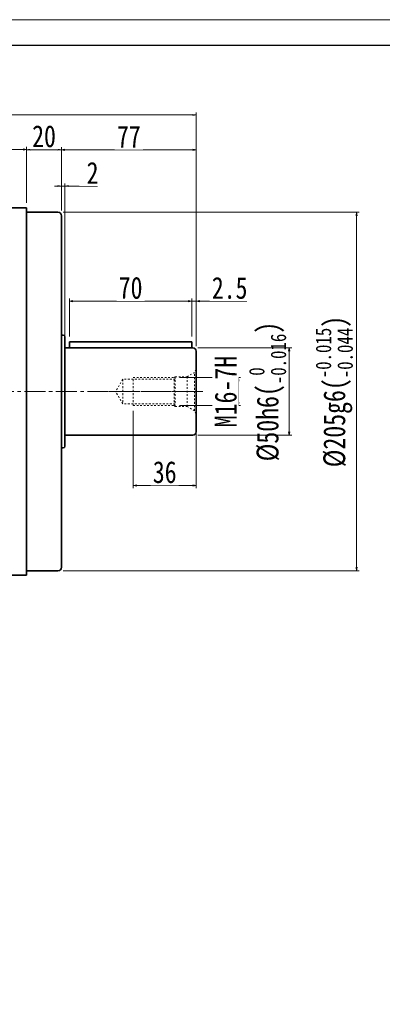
# Model space of a CAD drawing. Header units: millimetres. Extents: x 4302 to 5548, y 2160 to 3037.
# Tile 3 of 5: x 4713 to 4920, y 2474 to 3037. Entities that reach past the tile are written whole.
import ezdxf

# ---------------------------------------------------------------- set-up
doc = ezdxf.new("R2010")
doc.units = ezdxf.units.MM
doc.header["$PDSIZE"] = -5
doc.linetypes.add('点画线', pattern=[18, 12, -2, 2, -2])
doc.linetypes.add('虚线', pattern=[2, 1, -1])
doc.layers.get('0').update_dxf_attribs({"lineweight": 35})
for name, color, linetype, lineweight in [('中心线层', 1, '点画线', 18), ('图框_外框线', 7, 'Continuous', 18), ('尺寸线层', 3, 'Continuous', 18), ('粗实线层', 7, 'Continuous', 35)]:
    doc.layers.add(name, color=color, linetype=linetype, lineweight=lineweight)
doc.styles.add('宋体', font='SimSun.ttf', dxfattribs={"width": 0.8})
doc.dimstyles.new('A水平标注$0', dxfattribs={"dimtxt": 3.5, "dimasz": 2, "dimexe": 1.5, "dimexo": 3, "dimgap": 1.1, "dimtad": 1, "dimtoh": 1, "dimdec": 4, "dimdsep": 46, "dimtxsty": '宋体', "dimblk": 'OPEN', "dimcen": 3, "dimclrd": 3, "dimclre": 3, "dimclrt": 6, "dimadec": 0, "dimazin": 0, "dimtm": 1e-09, "dimtfac": 1, "dimtdec": 4, "dimtix": 1, "dimtmove": 0, "dimatfit": 3, "dimldrblk": 'OPEN', "dimfxl": 0, "dimlwd": 13, "dimlwe": 13, "dimarcsym": 0})
doc.dimstyles.new('螺孔(M8-7H)', dxfattribs={"dimtxt": 3.5, "dimasz": 2, "dimexe": 1.25, "dimexo": 3, "dimtad": 1, "dimtoh": 1, "dimdec": 4, "dimdsep": 46, "dimtxsty": '宋体', "dimblk": 'OPEN', "dimcen": 3, "dimclrd": 3, "dimclre": 3, "dimclrt": 2, "dimadec": 0, "dimazin": 0, "dimtm": 1e-09, "dimtfac": 1, "dimtdec": 4, "dimtmove": 0, "dimatfit": 3, "dimldrblk": 'OPEN', "dimfxl": 0, "dimlwd": 9, "dimlwe": 9, "dimarcsym": 0})

# ---------------------------------------------------------------- blocks, each defined once
blk = doc.blocks.new('m16螺纹中心孔_3')
at = {"layer": '中心线层', "linetype": '点画线', "lineweight": 18}
blk.add_line((49.71, 0), (-4.25, 0), dxfattribs=at)
at = {"layer": '粗实线层', "color": 6, "linetype": '虚线', "lineweight": 18}
for p, q in [((0, -12.65), (0, 12.65)), ((0, 12.65), (0.99, 10.93)), ((5.2, 8.5), (0.99, 10.93)), ((0.99, -10.93), (0.99, 10.93)), ((12, 8.5), (5.2, 8.5)), ((5.2, -8.5), (5.2, 8.5)), ((12.5, 8), (12, 8.5)), ((12, -8.5), (12, 8.5)), ((12, 7), (42, 7)), ((36, 8), (12.5, 8)), ((12.5, -8), (12.5, 8)), ((36, -8), (36, 8)), ((42, 7), (46.04, 0)), ((42, 7), (42, -7)), ((42, -7), (46.04, 0)), ((0, -12.65), (0.99, -10.93)), ((5.2, -8.5), (0.99, -10.93)), ((12, -8.5), (5.2, -8.5)), ((12, -7), (42, -7)), ((12.5, -8), (12, -8.5)), ((36, -8), (12.5, -8))]:
    blk.add_line(p, q, dxfattribs=at)
blk = doc.blocks.new('_Open')
at = {"color": 0, "linetype": 'ByBlock', "lineweight": -2}
for p, q in [((-1, 0.17), (0, 0)), ((-1, -0.17), (0, 0)), ((0, 0), (-1, 0))]:
    blk.add_line(p, q, dxfattribs=at)
blk = doc.blocks.new('*X3')
at = {"layer": 'Defpoints', "color": 0, "transparency": 16777216}
for p in [(4716.73, 2962.57), (4506.73, 2929.17), (4716.73, 2929.17)]:
    blk.add_point(p, dxfattribs=at)
at = {"layer": '尺寸线层', "color": 3, "lineweight": 13, "transparency": 16777216}
for p, q in [((4506.73, 2932.17), (4506.73, 2964.07)), ((4508.73, 2962.57), (4714.73, 2962.57)), ((4716.73, 2932.17), (4716.73, 2964.07))]:
    blk.add_line(p, q, dxfattribs=at)
at = {"layer": '尺寸线层', "color": 3, "lineweight": 13, "transparency": 16777216, "xscale": 2, "yscale": 2, "zscale": 2}
for p, rotation in [((4506.73, 2962.57), 179.9999999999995), ((4716.73, 2962.57), 359.9999999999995)]:
    blk.add_blockref('_Open', p, dxfattribs=dict(at, rotation=rotation))
at = {"layer": '尺寸线层', "color": 6, "transparency": 16777216, "insert": (4611.5, 2970.19), "char_height": 12.5, "attachment_point": 5, "style": '宋体', "bg_fill": 3, "box_fill_scale": 1.1, "bg_fill_color": 257, "bg_fill_transparency": 0}
blk.add_mtext('210', dxfattribs=at)
blk = doc.blocks.new('*X6')
at = {"layer": 'Defpoints', "color": 0, "transparency": 16777216}
for p in [(4484.73, 2982.32), (4484.73, 2855.42), (4813.73, 2847.17)]:
    blk.add_point(p, dxfattribs=at)
at = {"layer": '尺寸线层', "color": 3, "lineweight": 13, "transparency": 16777216}
for p, q in [((4484.73, 2858.42), (4484.73, 2983.82)), ((4811.73, 2982.32), (4486.73, 2982.32)), ((4813.73, 2850.17), (4813.73, 2983.82))]:
    blk.add_line(p, q, dxfattribs=at)
at = {"layer": '尺寸线层', "color": 3, "lineweight": 13, "transparency": 16777216, "xscale": 2, "yscale": 2, "zscale": 2, "rotation": 180}
blk.add_blockref('_Open', (4484.73, 2982.32), dxfattribs=at)
at = {"layer": '尺寸线层', "color": 3, "lineweight": 13, "transparency": 16777216, "xscale": 2, "yscale": 2, "zscale": 2}
blk.add_blockref('_Open', (4813.73, 2982.32), dxfattribs=at)
at = {"layer": '尺寸线层', "color": 6, "transparency": 16777216, "insert": (4656.34, 2989.93), "char_height": 12.5, "attachment_point": 5, "style": '宋体', "bg_fill": 3, "box_fill_scale": 1.1, "bg_fill_color": 257, "bg_fill_transparency": 0}
blk.add_mtext('329', dxfattribs=at)
blk = doc.blocks.new('*X7')
at = {"layer": 'Defpoints', "color": 0, "transparency": 16777216}
for p in [(4716.73, 2929.17), (4736.73, 2924.67)]:
    blk.add_point(p, dxfattribs=at)
at = {"layer": '尺寸线层', "color": 3, "lineweight": 13, "transparency": 16777216}
for p, q in [((4716.73, 2932.17), (4716.73, 2963.97)), ((4718.73, 2962.47), (4734.73, 2962.47)), ((4736.73, 2927.67), (4736.73, 2963.97))]:
    blk.add_line(p, q, dxfattribs=at)
at = {"layer": '尺寸线层', "color": 3, "lineweight": 13, "transparency": 16777216, "xscale": 2, "yscale": 2, "zscale": 2}
for p, rotation in [((4716.73, 2962.47), 179.9999999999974), ((4736.73, 2962.47), 359.9999999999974)]:
    blk.add_blockref('_Open', p, dxfattribs=dict(at, rotation=rotation))
at = {"layer": '尺寸线层', "color": 6, "transparency": 16777216, "insert": (4726.73, 2970.08), "char_height": 12.5, "attachment_point": 5, "style": '宋体', "bg_fill": 3, "box_fill_scale": 1.1, "bg_fill_color": 257, "bg_fill_transparency": 0}
blk.add_mtext('20', dxfattribs=at)
at = {"layer": 'Defpoints', "color": 0, "transparency": 16777216}
blk.add_point((4736.73, 2962.47), dxfattribs=at)
blk = doc.blocks.new('*X8')
at = {"layer": 'Defpoints', "color": 0, "transparency": 16777216}
for p in [(4813.73, 2962.36), (4736.73, 2924.67), (4813.73, 2847.17)]:
    blk.add_point(p, dxfattribs=at)
at = {"layer": '尺寸线层', "color": 3, "lineweight": 13, "transparency": 16777216}
for p, q in [((4736.73, 2927.67), (4736.73, 2963.86)), ((4738.73, 2962.36), (4811.73, 2962.36)), ((4813.73, 2850.17), (4813.73, 2963.86))]:
    blk.add_line(p, q, dxfattribs=at)
at = {"layer": '尺寸线层', "color": 3, "lineweight": 13, "transparency": 16777216, "xscale": 2, "yscale": 2, "zscale": 2, "rotation": 180}
blk.add_blockref('_Open', (4736.73, 2962.36), dxfattribs=at)
at = {"layer": '尺寸线层', "color": 3, "lineweight": 13, "transparency": 16777216, "xscale": 2, "yscale": 2, "zscale": 2}
blk.add_blockref('_Open', (4813.73, 2962.36), dxfattribs=at)
at = {"layer": '尺寸线层', "color": 6, "transparency": 16777216, "insert": (4775.23, 2969.9), "char_height": 12.5, "attachment_point": 5, "style": '宋体', "bg_fill": 3, "box_fill_scale": 1.1, "bg_fill_color": 257, "bg_fill_transparency": 0}
blk.add_mtext('77', dxfattribs=at)
blk = doc.blocks.new('*X9')
at = {"layer": 'Defpoints', "color": 0, "transparency": 16777216}
for p in [(4738.73, 2941.68), (4736.73, 2924.67), (4738.73, 2851.92)]:
    blk.add_point(p, dxfattribs=at)
at = {"layer": '尺寸线层', "color": 3, "lineweight": 13, "transparency": 16777216}
for p, q in [((4734.73, 2941.68), (4732.73, 2941.68)), ((4736.73, 2927.67), (4736.73, 2943.18)), ((4736.73, 2941.68), (4738.73, 2941.68)), ((4738.73, 2854.92), (4738.73, 2943.18)), ((4750.25, 2941.68), (4740.73, 2941.68)), ((4757.28, 2941.68), (4750.25, 2941.68))]:
    blk.add_line(p, q, dxfattribs=at)
at = {"layer": '尺寸线层', "color": 3, "lineweight": 13, "transparency": 16777216, "xscale": 2, "yscale": 2, "zscale": 2}
blk.add_blockref('_Open', (4736.73, 2941.68), dxfattribs=at)
at = {"layer": '尺寸线层', "color": 3, "lineweight": 13, "transparency": 16777216, "xscale": 2, "yscale": 2, "zscale": 2, "rotation": 180}
blk.add_blockref('_Open', (4738.73, 2941.68), dxfattribs=at)
at = {"layer": '尺寸线层', "color": 6, "transparency": 16777216, "insert": (4754.51, 2949.22), "char_height": 12.5, "attachment_point": 5, "style": '宋体', "bg_fill": 3, "box_fill_scale": 1.1, "bg_fill_color": 257, "bg_fill_transparency": 0}
blk.add_mtext('2', dxfattribs=at)
blk = doc.blocks.new('*X10')
at = {"layer": 'Defpoints', "color": 0, "transparency": 16777216}
for p in [(4801.23, 2832.17), (4801.23, 2816.17)]:
    blk.add_point(p, dxfattribs=at)
at = {"layer": '尺寸线层', "color": 3, "lineweight": 9, "transparency": 16777216}
for p, q in [((4804.23, 2832.17), (4839.1, 2832.17)), ((4837.85, 2830.17), (4837.85, 2818.17)), ((4804.23, 2816.17), (4839.1, 2816.17))]:
    blk.add_line(p, q, dxfattribs=at)
at = {"layer": '尺寸线层', "color": 3, "lineweight": 9, "transparency": 16777216, "xscale": 2, "yscale": 2, "zscale": 2}
for p, rotation in [((4837.85, 2832.17), 90), ((4837.85, 2816.17), 270)]:
    blk.add_blockref('_Open', p, dxfattribs=dict(at, rotation=rotation))
at = {"layer": '尺寸线层', "color": 2, "transparency": 16777216, "insert": (4830.64, 2824.17), "char_height": 12.5, "attachment_point": 5, "rotation": 90, "style": '宋体', "bg_fill": 3, "box_fill_scale": 1.1, "bg_fill_color": 257, "bg_fill_transparency": 0}
blk.add_mtext('M16-7H', dxfattribs=at)
at = {"layer": 'Defpoints', "color": 0, "transparency": 16777216}
blk.add_point((4837.85, 2816.17), dxfattribs=at)
blk = doc.blocks.new('*X11')
at = {"layer": 'Defpoints', "color": 0, "transparency": 16777216}
for p in [(4811.73, 2849.17), (4811.73, 2799.17), (4866.93, 2799.17)]:
    blk.add_point(p, dxfattribs=at)
at = {"layer": '尺寸线层', "color": 3, "lineweight": 13, "transparency": 16777216}
for p, q in [((4814.73, 2849.17), (4868.43, 2849.17)), ((4866.93, 2847.17), (4866.93, 2801.17)), ((4814.73, 2799.17), (4868.43, 2799.17))]:
    blk.add_line(p, q, dxfattribs=at)
at = {"layer": '尺寸线层', "color": 3, "lineweight": 13, "transparency": 16777216, "xscale": 2, "yscale": 2, "zscale": 2}
for p, rotation in [((4866.93, 2849.17), 90), ((4866.93, 2799.17), 270)]:
    blk.add_blockref('_Open', p, dxfattribs=dict(at, rotation=rotation))
at = {"layer": '尺寸线层', "color": 6, "transparency": 16777216, "insert": (4854.52, 2824.17), "char_height": 12.5, "attachment_point": 5, "rotation": 90, "style": '宋体'}
blk.add_mtext('{\\A1;\\A1;%%C50h6({\\H0.707107x;\\S 0^ -0.016;})}', dxfattribs=at)
blk = doc.blocks.new('*X12')
at = {"layer": 'Defpoints', "color": 0, "transparency": 16777216}
for p in [(4734.73, 2926.67), (4734.73, 2721.67), (4905.46, 2721.67)]:
    blk.add_point(p, dxfattribs=at)
at = {"layer": '尺寸线层', "color": 3, "lineweight": 13, "transparency": 16777216}
for p, q in [((4737.73, 2926.67), (4906.96, 2926.67)), ((4905.46, 2924.67), (4905.46, 2723.67)), ((4737.73, 2721.67), (4906.96, 2721.67))]:
    blk.add_line(p, q, dxfattribs=at)
at = {"layer": '尺寸线层', "color": 3, "lineweight": 13, "transparency": 16777216, "xscale": 2, "yscale": 2, "zscale": 2}
for p, rotation in [((4905.46, 2926.67), 90), ((4905.46, 2721.67), 270)]:
    blk.add_blockref('_Open', p, dxfattribs=dict(at, rotation=rotation))
at = {"layer": '尺寸线层', "color": 6, "transparency": 16777216, "insert": (4892.66, 2824.17), "char_height": 12.5, "attachment_point": 5, "rotation": 90, "style": '宋体'}
blk.add_mtext('{\\A1;\\A1;%%C205g6({\\H0.707107x;\\S-0.015^ -0.044;})}', dxfattribs=at)
blk = doc.blocks.new('*X13')
at = {"layer": 'Defpoints', "color": 0, "transparency": 16777216}
for p in [(4777.73, 2816.17), (4813.73, 2806.17), (4777.73, 2770.41)]:
    blk.add_point(p, dxfattribs=at)
at = {"layer": '尺寸线层', "color": 3, "lineweight": 13, "transparency": 16777216}
for p, q in [((4777.73, 2813.17), (4777.73, 2768.91)), ((4813.73, 2803.17), (4813.73, 2768.91)), ((4811.73, 2770.41), (4779.73, 2770.41))]:
    blk.add_line(p, q, dxfattribs=at)
at = {"layer": '尺寸线层', "color": 3, "lineweight": 13, "transparency": 16777216, "xscale": 2, "yscale": 2, "zscale": 2, "rotation": 180}
blk.add_blockref('_Open', (4777.73, 2770.41), dxfattribs=at)
at = {"layer": '尺寸线层', "color": 3, "lineweight": 13, "transparency": 16777216, "xscale": 2, "yscale": 2, "zscale": 2}
blk.add_blockref('_Open', (4813.73, 2770.41), dxfattribs=at)
at = {"layer": '尺寸线层', "color": 6, "transparency": 16777216, "insert": (4795.73, 2778.02), "char_height": 12.5, "attachment_point": 5, "style": '宋体', "bg_fill": 3, "box_fill_scale": 1.1, "bg_fill_color": 257, "bg_fill_transparency": 0}
blk.add_mtext('36', dxfattribs=at)
blk = doc.blocks.new('*X26')
at = {"layer": 'Defpoints', "color": 0, "transparency": 16777216}
for p in [(4811.23, 2875.81), (4811.23, 2852.67), (4813.73, 2847.17)]:
    blk.add_point(p, dxfattribs=at)
at = {"layer": '尺寸线层', "color": 3, "lineweight": 13, "transparency": 16777216}
for p, q in [((4811.23, 2855.67), (4811.23, 2877.31)), ((4813.73, 2850.17), (4813.73, 2877.31)), ((4809.23, 2875.81), (4807.23, 2875.81)), ((4813.73, 2875.81), (4811.23, 2875.81)), ((4821.44, 2875.81), (4815.73, 2875.81)), ((4842.77, 2875.81), (4821.44, 2875.81))]:
    blk.add_line(p, q, dxfattribs=at)
at = {"layer": '尺寸线层', "color": 3, "lineweight": 13, "transparency": 16777216, "xscale": 2, "yscale": 2, "zscale": 2}
blk.add_blockref('_Open', (4811.23, 2875.81), dxfattribs=at)
at = {"layer": '尺寸线层', "color": 3, "lineweight": 13, "transparency": 16777216, "xscale": 2, "yscale": 2, "zscale": 2, "rotation": 180}
blk.add_blockref('_Open', (4813.73, 2875.81), dxfattribs=at)
at = {"layer": '尺寸线层', "color": 6, "transparency": 16777216, "insert": (4832.86, 2883.35), "char_height": 12.5, "attachment_point": 5, "style": '宋体', "bg_fill": 3, "box_fill_scale": 1.1, "bg_fill_color": 257, "bg_fill_transparency": 0}
blk.add_mtext('2.5', dxfattribs=at)
blk = doc.blocks.new('*X27')
at = {"layer": 'Defpoints', "color": 0, "transparency": 16777216}
for p in [(4741.23, 2875.81), (4741.23, 2852.67), (4811.23, 2852.67)]:
    blk.add_point(p, dxfattribs=at)
at = {"layer": '尺寸线层', "color": 3, "lineweight": 13, "transparency": 16777216}
for p, q in [((4741.23, 2855.67), (4741.23, 2877.31)), ((4811.23, 2855.67), (4811.23, 2877.31)), ((4809.23, 2875.81), (4743.23, 2875.81))]:
    blk.add_line(p, q, dxfattribs=at)
at = {"layer": '尺寸线层', "color": 3, "lineweight": 13, "transparency": 16777216, "xscale": 2, "yscale": 2, "zscale": 2, "rotation": 180}
blk.add_blockref('_Open', (4741.23, 2875.81), dxfattribs=at)
at = {"layer": '尺寸线层', "color": 3, "lineweight": 13, "transparency": 16777216, "xscale": 2, "yscale": 2, "zscale": 2}
blk.add_blockref('_Open', (4811.23, 2875.81), dxfattribs=at)
at = {"layer": '尺寸线层', "color": 6, "transparency": 16777216, "insert": (4776.23, 2883.42), "char_height": 12.5, "attachment_point": 5, "style": '宋体', "bg_fill": 3, "box_fill_scale": 1.1, "bg_fill_color": 257, "bg_fill_transparency": 0}
blk.add_mtext('70', dxfattribs=at)

msp = doc.modelspace()

# ---------------------------------------------------------------- linework, layer by layer
at = {"layer": '中心线层'}
msp.add_line((4463.53667, 2824.16936), (4817.97708, 2824.16936), dxfattribs=at)
at = {"layer": '粗实线层'}
for p, q in [((4506.72708, 2929.16936), (4716.72708, 2929.16936)), ((4716.72708, 2719.16936), (4716.72708, 2929.16936)), ((4716.72708, 2926.66936), (4734.72708, 2926.66936)), ((4736.72708, 2924.66936), (4736.72708, 2723.66936)), ((4811.72708, 2849.16936), (4738.72708, 2849.16936)), ((4813.72708, 2847.16936), (4813.72708, 2801.16936)), ((4811.72708, 2799.16936), (4738.72708, 2799.16936)), ((4736.72708, 2791.91936), (4737.72708, 2791.91936)), ((4716.72708, 2721.66936), (4734.72708, 2721.66936)), ((4716.72708, 2719.16936), (4506.72708, 2719.16936))]:
    msp.add_line(p, q, dxfattribs=at)
for centre, radius, start, end in [((4734.72708, 2924.66936), 2, 0, 90), ((4811.72708, 2847.16936), 2, 0, 90), ((4811.72708, 2801.16936), 2, 270, 360), ((4737.72708, 2792.91936), 1, 270.0000003, 0.0000003), ((4734.72708, 2723.66936), 2, 270, 0)]:
    msp.add_arc(centre, radius, start, end, dxfattribs=at)

# ---------------------------------------------------------------- block references
at = {"layer": '粗实线层', "xscale": -1}
msp.add_blockref('m16螺纹中心孔_3', (4813.72708, 2824.16936), dxfattribs=at)

# ---------------------------------------------------------------- next in the draw order: dimensions: what is measured, and where the dimension line sits
at = {"layer": '尺寸线层'}
dim = msp.add_linear_dim(base=(4716.72708, 2962.57491), p1=(4506.72708, 2929.16936), p2=(4716.72708, 2929.16936), dimstyle='A水平标注$0', override={"dimtxt": 12.5, "dimgap": 1.5, "dimdec": 1, "dimpost": '<>', "dimblk": 'Open', "dimtvp": 0.1, "dimtfill": 1, "dimtfillclr": 256}, dxfattribs=at)
dim.commit()
dim.dimension.update_dxf_attribs({"geometry": '*X3', "text_midpoint": (4611.50404, 2962.57491), "dimtype": 160})

# ---------------------------------------------------------------- next in the draw order: dimensions: what is measured, and where the dimension line sits
dim = msp.add_linear_dim(base=(4484.72708, 2982.31987), p1=(4813.72708, 2847.16936), p2=(4484.72708, 2855.41936), dimstyle='A水平标注$0', override={"dimtxt": 12.5, "dimgap": 1.5, "dimdec": 1, "dimpost": '<>', "dimblk": 'Open', "dimtvp": 0.1, "dimtfill": 1, "dimtfillclr": 256}, dxfattribs=at)
dim.commit()
dim.dimension.update_dxf_attribs({"geometry": '*X6', "text_midpoint": (4656.34406, 2982.31987), "dimtype": 160})

# ---------------------------------------------------------------- next in the draw order: dimensions: what is measured, and where the dimension line sits
dim = msp.add_linear_dim(base=(4736.72708, 2962.46737), p1=(4716.72708, 2929.16936), p2=(4736.72708, 2924.66936), dimstyle='A水平标注$0', override={"dimtxt": 12.5, "dimgap": 1.5, "dimdec": 1, "dimpost": '<>', "dimblk": 'Open', "dimtvp": 0.1, "dimtfill": 1, "dimtfillclr": 256}, dxfattribs=at)
dim.commit()
dim.dimension.update_dxf_attribs({"geometry": '*X7', "text_midpoint": (4726.72708, 2962.46737), "dimtype": 160})

# ---------------------------------------------------------------- next in the draw order: dimensions: what is measured, and where the dimension line sits
dim = msp.add_linear_dim(base=(4813.72708, 2962.36035), p1=(4736.72708, 2924.66936), p2=(4813.72708, 2847.16936), angle=0, dimstyle='A水平标注$0', override={"dimtxt": 12.5, "dimgap": 1.5, "dimdec": 1, "dimpost": '<>', "dimblk": 'Open', "dimtvp": 0.1, "dimtfill": 1, "dimtfillclr": 256}, dxfattribs=at)
dim.commit()
dim.dimension.update_dxf_attribs({"geometry": '*X8', "text_midpoint": (4775.22708, 2962.36035), "dimtype": 160})

# ---------------------------------------------------------------- next in the draw order: dimensions: what is measured, and where the dimension line sits
dim = msp.add_linear_dim(base=(4738.72708, 2941.68153), p1=(4736.72708, 2924.66936), p2=(4738.72708, 2851.91936), dimstyle='A水平标注$0', override={"dimtxt": 12.5, "dimgap": 1.5, "dimdec": 1, "dimpost": '<>', "dimblk": 'Open', "dimtvp": 0.1, "dimtfill": 1, "dimtfillclr": 256}, dxfattribs=at)
dim.commit()
dim.dimension.update_dxf_attribs({"geometry": '*X9', "text_midpoint": (4754.51313, 2941.68153), "dimtype": 160})
dim = msp.add_linear_dim(base=(4837.84657, 2816.16936), p1=(4801.22708, 2832.16936), p2=(4801.22708, 2816.16936), angle=270, dimstyle='螺孔(M8-7H)', override={"dimtxt": 12.5, "dimgap": 1.1, "dimpost": 'M<>-7H'}, dxfattribs=at)
dim.commit()
dim.dimension.update_dxf_attribs({"geometry": '*X10', "text_midpoint": (4837.84657, 2824.16936), "dimtype": 160})

# ---------------------------------------------------------------- next in the draw order: linework, layer by layer
at = {"layer": '粗实线层'}
for p, q in [((4736.72708, 2856.41936), (4737.72708, 2856.41936)), ((4738.72708, 2792.91936), (4738.72708, 2855.41936))]:
    msp.add_line(p, q, dxfattribs=at)
msp.add_arc((4737.72708, 2855.41936), 1, 360, 90, dxfattribs=at)

# ---------------------------------------------------------------- next in the draw order: dimensions: what is measured, and where the dimension line sits
at = {"layer": '尺寸线层'}
for base, p1, p2, text, override, picture, middle in [((4905.46135, 2721.66936), (4734.72708, 2926.66936), (4734.72708, 2721.66936), '{\\A1;\\A1;%%C205g6({\\H0.707107x;\\S-0.015^ -0.044;})}', {"dimtxt": 12.5, "dimgap": 1.5, "dimdec": 1, "dimpost": '<>', "dimblk": 'Open', "dimtp": -0.015, "dimtm": 0.044, "dimtdec": 3, "dimtvp": 0.1, "dimtfill": 0, "dimtfillclr": 256, "dimtzin": 8}, '*X12', (4905.46135, 2824.16936)), ((4866.92586, 2799.16936), (4811.72708, 2849.16936), (4811.72708, 2799.16936), '{\\A1;\\A1;%%C50h6({\\H0.707107x;\\S 0^ -0.016;})}', {"dimtxt": 12.5, "dimgap": 1.5, "dimdec": 1, "dimpost": '<>', "dimblk": 'Open', "dimtp": 0, "dimtm": 0.016, "dimtdec": 3, "dimtvp": 0.1, "dimtfill": 0, "dimtfillclr": 256, "dimtzin": 8}, '*X11', (4866.92586, 2824.16936))]:
    dim = msp.add_linear_dim(base=base, p1=p1, p2=p2, angle=270, text=text, dimstyle='A水平标注$0', override=override, dxfattribs=at)
    dim.commit()
    dim.dimension.update_dxf_attribs({"geometry": picture, "text_midpoint": middle, "dimtype": 160})

# ---------------------------------------------------------------- next in the draw order: dimensions: what is measured, and where the dimension line sits
for base, p1, p2, picture, middle in [((4811.22708, 2875.81226), (4813.72708, 2847.16936), (4811.22708, 2852.66936), '*X26', (4832.85577, 2875.81226)), ((4777.72708, 2770.4123), (4813.72708, 2806.16936), (4777.72708, 2816.16936), '*X13', (4795.72708, 2770.4123))]:
    dim = msp.add_linear_dim(base=base, p1=p1, p2=p2, dimstyle='A水平标注$0', override={"dimtxt": 12.5, "dimgap": 1.5, "dimdec": 1, "dimpost": '<>', "dimblk": 'Open', "dimtvp": 0.1, "dimtfill": 1, "dimtfillclr": 256}, dxfattribs=at)
    dim.commit()
    dim.dimension.update_dxf_attribs({"geometry": picture, "text_midpoint": middle, "dimtype": 160})

# ---------------------------------------------------------------- next in the draw order: dimensions: what is measured, and where the dimension line sits
dim = msp.add_linear_dim(base=(4741.22708, 2875.81226), p1=(4811.22708, 2852.66936), p2=(4741.22708, 2852.66936), dimstyle='A水平标注$0', override={"dimtxt": 12.5, "dimgap": 1.5, "dimdec": 1, "dimpost": '<>', "dimblk": 'Open', "dimtvp": 0.1, "dimtfill": 1, "dimtfillclr": 256}, dxfattribs=at)
dim.commit()
dim.dimension.update_dxf_attribs({"geometry": '*X27', "text_midpoint": (4776.22708, 2875.81226), "dimtype": 160})

# ---------------------------------------------------------------- next in the draw order: linework, layer by layer
at = {"layer": '图框_外框线', "color": 3}
msp.add_lwpolyline([(4307.69764, 2159.80125), (5547.90201, 2159.80125), (5547.90201, 3036.80291), (4307.69764, 3036.80291)], close=True, dxfattribs=at)
at = {"layer": '图框_外框线', "color": 3, "lineweight": 25}
msp.add_lwpolyline([(4381.51933, 2174.56559), (5533.13767, 2174.56559), (5533.13767, 3022.03857), (4381.51933, 3022.03857)], close=True, dxfattribs=at)
at = {"layer": '粗实线层'}
for p, q in [((4811.22708, 2852.66936), (4741.22708, 2852.66936)), ((4741.22708, 2852.66936), (4741.22708, 2849.16936)), ((4811.22708, 2852.66936), (4811.22708, 2849.16936))]:
    msp.add_line(p, q, dxfattribs=at)

doc.saveas('drawing.dxf')
